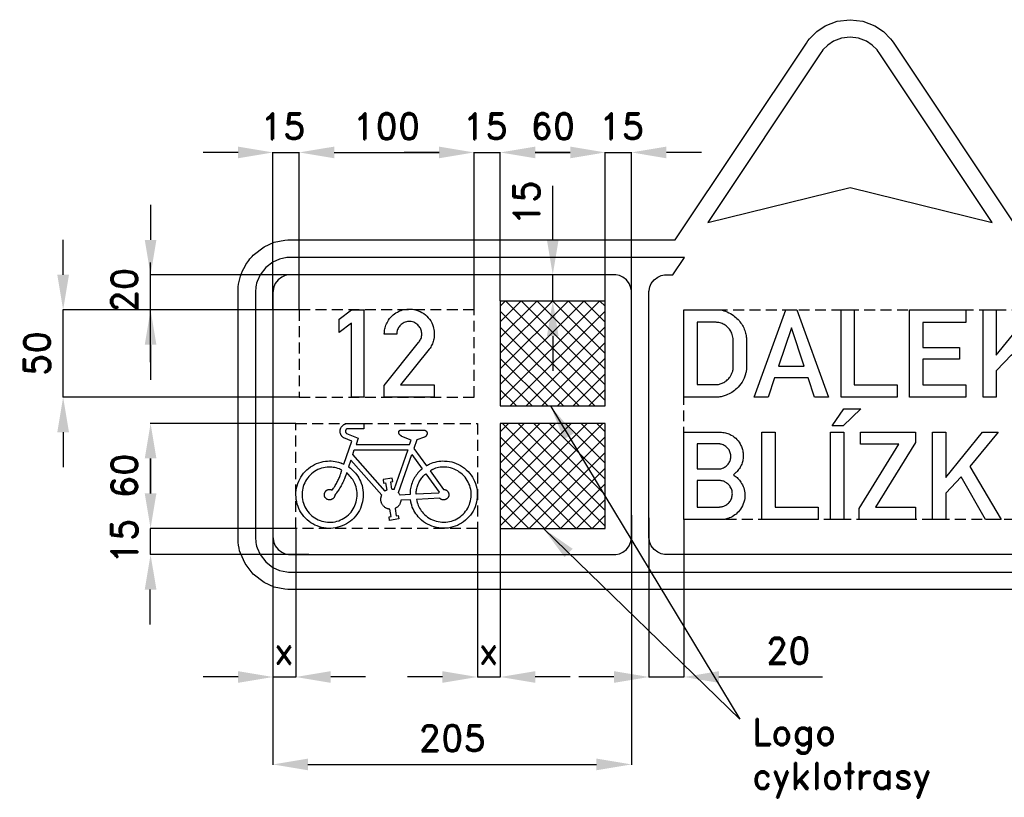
# Model space of a CAD drawing. Header units: millimetres. Extents: x 160 to 3480, y -161 to 860.
# Tile 9 of 12: x 2596 to 3159, y -124 to 321. Entities that reach past the tile are written whole.
import ezdxf

# ---------------------------------------------------------------- set-up
doc = ezdxf.new("R2010")
doc.units = ezdxf.units.MM
doc.header["$LTSCALE"] = 5
doc.linetypes.add('ČÁRKOVANÁX2', pattern=[1.5, 1, -0.5])
doc.layers.add('Kóty', color=2, linetype='Continuous')
doc.layers.add('Značka', color=7, linetype='Continuous')
doc.styles.get("Standard").update_dxf_attribs({"font": 'romand.shx', "height": 15})
doc.dimstyles.get("Standard").update_dxf_attribs({"dimtxt": 15, "dimasz": 20, "dimexe": 0.18, "dimexo": 0.0625, "dimgap": 7.5, "dimtad": 1, "dimdec": 0, "dimzin": 0, "dimdsep": 46, "dimtxsty": 'Standard', "dimcen": 0.09, "dimadec": 0, "dimazin": 0, "dimtfac": 1, "dimtdec": 0, "dimtofl": 0, "dimtmove": 0, "dimatfit": 3, "dimfxl": 1, "dimtolj": 1, "dimtzin": 0, "dimarcsym": 0})
pattern_1 = [(45, (0, 52.0447), (-4.490128, 4.490128), []), (135, (0, 52.0447), (-4.490128, -4.490128), [])]

# ---------------------------------------------------------------- blocks, each defined once
blk = doc.blocks.new('*D15')
at = {"layer": 'Defpoints', "color": 0, "transparency": 16777216}
for p in [(2620.7, 154.68), (2755.7, 154.68), (2755.64, 104.68)]:
    blk.add_point(p, dxfattribs=at)
at = {"layer": 'Kóty', "color": 0, "lineweight": -2, "transparency": 16777216}
for p, q in [((2620.7, 174.68), (2620.7, 194.68)), ((2755.64, 154.68), (2620.52, 154.68)), ((2755.58, 104.68), (2620.52, 104.68)), ((2620.7, 84.68), (2620.7, 64.68))]:
    blk.add_line(p, q, dxfattribs=at)
at = {"layer": 'Kóty', "color": 0, "transparency": 16777216}
for points in [[(2617.37, 174.68), (2624.04, 174.68), (2620.7, 154.68)], [(2617.37, 84.68), (2624.04, 84.68), (2620.7, 104.68)]]:
    blk.add_solid(points, dxfattribs=at)
at = {"layer": 'Kóty', "color": 0, "transparency": 16777216, "insert": (2605.7, 129.68), "char_height": 15, "attachment_point": 5, "rotation": 90}
blk.add_mtext('\\A1;50', dxfattribs=at)
blk = doc.blocks.new('*D14')
at = {"layer": 'Defpoints', "color": 0, "transparency": 16777216}
for p in [(2855.7, 244.68), (2755.7, 154.74), (2855.7, 154.68)]:
    blk.add_point(p, dxfattribs=at)
at = {"layer": 'Kóty', "color": 0, "lineweight": -2, "transparency": 16777216}
for p, q in [((2755.7, 154.8), (2755.7, 244.86)), ((2775.7, 244.68), (2835.7, 244.68)), ((2855.7, 154.74), (2855.7, 244.86))]:
    blk.add_line(p, q, dxfattribs=at)
at = {"layer": 'Kóty', "color": 0, "transparency": 16777216}
for points in [[(2775.7, 248.01), (2775.7, 241.34), (2755.7, 244.68)], [(2835.7, 248.01), (2835.7, 241.34), (2855.7, 244.68)]]:
    blk.add_solid(points, dxfattribs=at)
at = {"layer": 'Kóty', "color": 0, "transparency": 16777216, "insert": (2805.7, 259.68), "char_height": 15, "attachment_point": 5}
blk.add_mtext('\\A1;100', dxfattribs=at)
blk = doc.blocks.new('*D16')
at = {"layer": 'Defpoints', "color": 0, "transparency": 16777216}
for p in [(2930.7, 244.68), (2870.7, 159.74), (2930.7, 159.68)]:
    blk.add_point(p, dxfattribs=at)
at = {"layer": 'Kóty', "color": 0, "lineweight": -2, "transparency": 16777216}
for p, q in [((2870.7, 159.8), (2870.7, 244.86)), ((2890.7, 244.68), (2910.7, 244.68)), ((2930.7, 159.74), (2930.7, 244.86))]:
    blk.add_line(p, q, dxfattribs=at)
at = {"layer": 'Kóty', "color": 0, "transparency": 16777216}
for points in [[(2890.7, 248.01), (2890.7, 241.34), (2870.7, 244.68)], [(2910.7, 248.01), (2910.7, 241.34), (2930.7, 244.68)]]:
    blk.add_solid(points, dxfattribs=at)
at = {"layer": 'Kóty', "color": 0, "transparency": 16777216, "insert": (2900.7, 259.68), "char_height": 15, "attachment_point": 5}
blk.add_mtext('\\A1;60', dxfattribs=at)
blk = doc.blocks.new('*D17')
at = {"layer": 'Defpoints', "color": 0, "transparency": 16777216}
for p in [(2740.7, 37.32), (2945.7, 37.32), (2945.7, -105.32)]:
    blk.add_point(p, dxfattribs=at)
at = {"layer": 'Kóty', "color": 0, "lineweight": -2, "transparency": 16777216}
for p, q in [((2740.7, 37.26), (2740.7, -105.5)), ((2945.7, 37.26), (2945.7, -105.5)), ((2760.7, -105.32), (2925.7, -105.32))]:
    blk.add_line(p, q, dxfattribs=at)
at = {"layer": 'Kóty', "color": 0, "transparency": 16777216}
for points in [[(2760.7, -101.99), (2760.7, -108.66), (2740.7, -105.32)], [(2925.7, -101.99), (2925.7, -108.66), (2945.7, -105.32)]]:
    blk.add_solid(points, dxfattribs=at)
at = {"layer": 'Kóty', "color": 0, "transparency": 16777216, "insert": (2843.2, -90.32), "char_height": 15, "attachment_point": 5}
blk.add_mtext('\\A1;205', dxfattribs=at)
blk = doc.blocks.new('*D30')
at = {"layer": 'Defpoints', "color": 0, "transparency": 16777216}
for p in [(2955.7, 35.82), (2975.7, 34.68), (2975.7, -55.32)]:
    blk.add_point(p, dxfattribs=at)
at = {"layer": 'Kóty', "color": 0, "lineweight": -2, "transparency": 16777216}
for p, q in [((2955.7, 35.75), (2955.7, -55.5)), ((2975.7, 34.61), (2975.7, -55.5)), ((2935.7, -55.32), (2915.7, -55.32)), ((2995.7, -55.32), (3054.99, -55.32))]:
    blk.add_line(p, q, dxfattribs=at)
at = {"layer": 'Kóty', "color": 0, "transparency": 16777216}
for points in [[(2935.7, -51.99), (2935.7, -58.66), (2955.7, -55.32)], [(2995.7, -51.99), (2995.7, -58.66), (2975.7, -55.32)]]:
    blk.add_solid(points, dxfattribs=at)
at = {"layer": 'Kóty', "color": 0, "transparency": 16777216, "insert": (3035.34, -40.32), "char_height": 15, "attachment_point": 5}
blk.add_mtext('\\A1;20', dxfattribs=at)

msp = doc.modelspace()

# ---------------------------------------------------------------- hatches: boundary and pattern name
at = {"layer": 'Značka'}
h = msp.add_hatch(dxfattribs=at)
h.set_pattern_fill('ANSI37', color=256, scale=2)
h.set_pattern_definition(pattern_1)
h.paths.add_polyline_path([(2930.7, 159.68), (2870.7, 159.68), (2870.7, 99.68), (2930.7, 99.68)])
h = msp.add_hatch(dxfattribs=at)
h.set_pattern_fill('ANSI37', color=256, scale=2)
h.set_pattern_definition(pattern_1)
h.paths.add_polyline_path([(2930.7, 89.68), (2870.7, 89.68), (2870.7, 29.68), (2930.7, 29.68)])

# ---------------------------------------------------------------- linework, layer by layer
at = {"layer": 'Kóty'}
for p, q in [((2720.7, 244.68), (2700.7, 244.68)), ((2740.7, 154.74), (2740.7, 244.86)), ((2755.7, 154.74), (2755.7, 244.86)), ((2775.7, 244.68), (2795.7, 244.68)), ((2835.7, 244.68), (2815.7, 244.68)), ((2855.7, 154.74), (2855.7, 244.86)), ((2870.7, 159.74), (2870.7, 244.86)), ((2910.7, 244.68), (2890.7, 244.68)), ((2930.7, 159.8), (2930.7, 244.86)), ((2945.7, 159.8), (2945.7, 244.86)), ((2985.7, 244.68), (2965.7, 244.68)), ((2900.7, 194.68), (2900.7, 225.57)), ((2670.7, 214.68), (2670.7, 194.68)), ((2670.7, 124.68), (2670.7, 181.82)), ((2755.58, 174.68), (2670.52, 174.68)), ((2900.76, 174.68), (2900.88, 174.68)), ((2900.76, 159.68), (2900.88, 159.68)), ((2755.58, 154.68), (2670.52, 154.68)), ((2900.7, 139.68), (2900.7, 119.68)), ((2670.7, 134.68), (2670.7, 114.68)), ((2755.64, 104.68), (2670.52, 104.68)), ((2753.76, 89.68), (2670.52, 89.68)), ((2670.7, 49.68), (2670.7, 69.68)), ((2670.7, 49.68), (2670.7, 69.68)), ((2670.7, 69.68), (2670.7, 49.68)), ((2740.7, 37.32), (2740.7, -55.5)), ((2753.76, 29.68), (2670.52, 29.68)), ((2753.7, 29.68), (2670.52, 29.68)), ((2753.7, 29.61), (2753.7, -55.5)), ((2857.58, 29.61), (2857.58, -55.5)), ((2870.7, 29.61), (2870.7, -55.5)), ((2761.21, 14.68), (2670.52, 14.68)), ((2670.32, -5.32), (2670.32, -25.32)), ((2720.7, -55.32), (2700.7, -55.32)), ((2793.7, -55.32), (2773.7, -55.32)), ((2837.58, -55.32), (2817.58, -55.32)), ((2910.7, -55.32), (2890.7, -55.32))]:
    msp.add_line(p, q, dxfattribs=at)
for points in [[(2740.7, 244.68), (2755.7, 244.68)], [(2855.7, 244.68), (2870.7, 244.68)], [(2930.7, 244.68), (2945.7, 244.68)], [(2900.7, 159.68), (2900.7, 174.68)], [(2620.7, 104.68), (2620.7, 154.68)], [(2755.7, 154.68), (2740.7, 154.68)], [(2899.58, 99.47), (3007.6, -79.51)], [(2670.7, 14.68), (2670.7, 29.68)], [(2895.42, 29.54), (3007.6, -79.51)], [(2740.7, -55.32), (2753.7, -55.32)], [(2857.58, -55.32), (2870.7, -55.32)], [(2955.7, -55.32), (2975.7, -55.32)]]:
    msp.add_lwpolyline(points, dxfattribs=at)
for points in [[(2720.7, 248.01), (2720.7, 241.34), (2740.7, 244.68)], [(2775.7, 248.01), (2775.7, 241.34), (2755.7, 244.68)], [(2835.7, 248.01), (2835.7, 241.34), (2855.7, 244.68)], [(2890.7, 248.01), (2890.7, 241.34), (2870.7, 244.68)], [(2910.7, 248.01), (2910.7, 241.34), (2930.7, 244.68)], [(2965.7, 248.01), (2965.7, 241.34), (2945.7, 244.68)], [(2667.37, 194.68), (2674.04, 194.68), (2670.7, 174.68)], [(2897.37, 194.68), (2904.04, 194.68), (2900.7, 174.68)], [(2897.37, 139.68), (2904.04, 139.68), (2900.7, 159.68)], [(2667.37, 134.68), (2674.04, 134.68), (2670.7, 154.68)], [(2907, 80.6), (2912.72, 84.02), (2899.58, 99.47)], [(2667.37, 69.68), (2674.04, 69.68), (2670.7, 89.68)], [(2667.37, 69.68), (2674.04, 69.68), (2670.7, 89.68)], [(2667.37, 49.68), (2674.04, 49.68), (2670.7, 29.68)], [(2667.37, 49.68), (2674.04, 49.68), (2670.7, 29.68)], [(2907.43, 13.21), (2912.08, 17.99), (2895.42, 29.54)], [(2667.37, -5.32), (2674.04, -5.32), (2670.7, 14.68)], [(2720.7, -51.99), (2720.7, -58.66), (2740.7, -55.32)], [(2773.7, -51.99), (2773.7, -58.66), (2753.7, -55.32)], [(2837.58, -51.99), (2837.58, -58.66), (2857.58, -55.32)], [(2890.7, -51.99), (2890.7, -58.66), (2870.7, -55.32)]]:
    msp.add_solid(points, dxfattribs=at)
at = {"layer": 'Značka', "color": 3}
for points in [[(3390.7, -5.32), (2750.7, -5.32), (2749.13, -5.26), (2747.57, -5.16), (2741.43, -3.9), (2735.7, -1.3), (2729.46, 3.42), (2724.72, 9.68), (2722.09, 15.41, -0.061163), (2720.87, 21.54), (2720.76, 23.11), (2720.7, 24.68), (2720.7, 164.68), (2720.76, 166.25), (2720.87, 167.82, -0.05575), (2722.13, 173.95, -0.056188), (2724.72, 179.68, -0.069621), (2729.45, 185.92), (2735.7, 190.66), (2741.43, 193.29), (2747.57, 194.52), (2749.13, 194.62), (2750.7, 194.68), (2970.7, 194.68), (3045.74, 307.24), (3046.6, 308.43), (3047.49, 309.61), (3051.62, 313.79), (3056.55, 317.05), (3063.39, 319.75), (3070.7, 320.6), (3078, 319.74), (3084.86, 317.05), (3089.81, 313.81), (3093.91, 309.61), (3094.8, 308.44), (3095.66, 307.24)], [(3390.7, 14.68), (2965.7, 14.68), (2965.18, 14.7), (2964.66, 14.73), (2962.61, 15.15), (2960.7, 16.02), (2958.62, 17.59), (2957.04, 19.68), (2956.16, 21.59), (2955.76, 23.63), (2955.72, 24.16), (2955.7, 24.68), (2955.7, 164.68), (2955.72, 165.2), (2955.76, 165.73), (2956.18, 167.77), (2957.04, 169.68), (2958.62, 171.76), (2960.7, 173.34), (2962.61, 174.22), (2964.66, 174.63), (2965.18, 174.66), (2965.7, 174.68), (2969.39, 174.68), (2976.05, 184.68), (2750.7, 184.68), (2749.66, 184.64), (2748.61, 184.57), (2744.52, 183.73), (2740.7, 182), (2736.54, 178.85), (2733.38, 174.68), (2731.63, 170.86, 0.061153), (2730.81, 166.77), (2730.74, 165.73), (2730.7, 164.68), (2730.7, 24.68), (2730.74, 23.63), (2730.81, 22.59, 0.055709), (2731.65, 18.5), (2733.38, 14.68), (2736.53, 10.52), (2740.7, 7.36), (2744.52, 5.6), (2748.61, 4.79), (2749.66, 4.72), (2750.7, 4.68), (3390.7, 4.68)], [(2804.37, 104.68), (2804.37, 111.36), (2823.93, 135.97), (2824.22, 136.34, 0.012133), (2824.49, 136.71, 0.082995), (2825.55, 138.93, 0.094405), (2825.78, 141.38, 0.092133), (2825.27, 143.6, 0.084038), (2824.01, 145.53, 0.098136), (2821.8, 147.26, 0.106057), (2819.11, 147.97, 0.10617), (2816.37, 147.63, 0.09995), (2813.97, 146.22, 0.083716), (2812.48, 144.49, 0.091647), (2811.68, 142.4, 0.026154), (2811.56, 141.62, 0.008691), (2811.49, 140.84), (2804.37, 140.84, -0.003383), (2804.39, 141.52, -0.010138), (2804.43, 142.19, -0.059421), (2805.02, 145.19, -0.058237), (2806.3, 147.99, -0.072154), (2808.68, 151.07, -0.072223), (2811.82, 153.34, -0.061479), (2814.84, 154.58, -0.05994), (2818.08, 155.06, -0.083065), (2822.7, 154.52, -0.087045), (2826.89, 152.48, -0.087764), (2830.25, 149.25, -0.087797), (2832.3, 145.08, -0.068483), (2832.94, 141.53, -0.062421), (2832.63, 137.92, -0.050692), (2831.85, 135.23, -0.061843), (2830.5, 132.81, -0.008331), (2830.24, 132.45), (2829.96, 132.09), (2813.72, 111.81), (2832.92, 111.81), (2832.92, 104.68), (2804.37, 104.68)], [(2975.7, 104.68), (2975.7, 154.67), (2994.22, 154.67), (2994.82, 154.67, -0.008865), (2995.41, 154.66, -0.074826), (2999.5, 153.85, -0.064093), (3003.26, 151.94, -0.052011), (3006.03, 149.77, -0.052251), (3008.28, 147.09, -0.046292), (3009.87, 144.33, -0.045146), (3010.93, 141.33, -0.019267), (3011.23, 139.99, -0.018624), (3011.44, 138.63), (3011.47, 138.35), (3011.5, 138.06), (3011.5, 121.8), (3011.5, 121.57), (3011.49, 121.34, -0.035133), (3011.3, 119.58, -0.027893), (3010.89, 117.86, -0.067003), (3008.96, 113.38, -0.074005), (3005.88, 109.62, -0.055395), (3003.07, 107.43, -0.049336), (2999.87, 105.86, -0.035147), (2997.52, 105.12, -0.041154), (2995.09, 104.74, -0.006179), (2994.64, 104.71), (2994.18, 104.68), (2975.7, 104.68)], [(2983.3, 147.53), (2983.3, 111.88), (2993.63, 111.88), (2994, 111.88, 0.009065), (2994.36, 111.88, 0.064936), (2996.49, 112.26, 0.055473), (2998.48, 113.13, 0.060193), (3000.5, 114.54, 0.064201), (3002.1, 116.39, 0.046757), (3002.99, 117.96, 0.042309), (3003.59, 119.66, 0.02117), (3003.77, 120.46, 0.026444), (3003.88, 121.27), (3003.9, 121.51), (3003.92, 121.76), (3003.92, 137.75), (3003.89, 138.02), (3003.86, 138.3, 0.038408), (3003.57, 139.82, 0.037907), (3003.05, 141.29, 0.064346), (3001.73, 143.56, 0.06686), (2999.85, 145.43, 0.069127), (2997.61, 146.79, 0.07839), (2995.1, 147.44, 0.01251), (2994.6, 147.49), (2994.1, 147.53), (2983.3, 147.53)], [(2827.19, 85.93), (2827.28, 85.91), (2827.38, 85.89), (2827.39, 85.88), (2827.41, 85.88), (2827.49, 85.85), (2827.56, 85.83), (2827.65, 85.79), (2827.73, 85.75), (2827.82, 85.71), (2827.9, 85.66), (2827.98, 85.61), (2828.06, 85.55), (2828.15, 85.48), (2828.24, 85.4), (2828.32, 85.32), (2828.4, 85.23), (2828.48, 85.13), (2828.54, 85.03), (2828.6, 84.93), (2828.66, 84.82), (2828.71, 84.71), (2828.75, 84.6), (2828.79, 84.49), (2828.82, 84.37), (2828.84, 84.25), (2828.85, 84.14), (2828.86, 84.02, -0.014341), (2828.86, 83.9), (2828.84, 83.74), (2828.82, 83.58), (2828.78, 83.42), (2828.72, 83.26), (2828.66, 83.11), (2828.58, 82.97), (2828.49, 82.83), (2828.4, 82.7), (2828.32, 82.59), (2828.23, 82.49), (2828.14, 82.4), (2828.04, 82.31), (2827.94, 82.23), (2827.83, 82.16), (2827.75, 82.1), (2827.65, 82.05), (2827.63, 82.04), (2827.61, 82.03), (2827.49, 81.97), (2827.37, 81.92), (2822.95, 80.24), (2821.27, 75.44), (2828.45, 65.5), (2828.5, 65.53), (2828.55, 65.55), (2828.74, 65.66), (2828.93, 65.76), (2829.17, 65.89), (2829.41, 66.02), (2829.65, 66.15), (2829.89, 66.27), (2830.14, 66.39), (2830.38, 66.51), (2831.38, 66.94), (2832.4, 67.31), (2833.44, 67.62), (2834.5, 67.86), (2835.58, 68.05), (2836.67, 68.16), (2837.76, 68.21), (2838.86, 68.2), (2840.22, 68.13), (2841.57, 67.96), (2842.91, 67.69), (2844.22, 67.32), (2845.51, 66.86), (2846.75, 66.29), (2847.94, 65.63), (2849.09, 64.9), (2850.2, 64.1), (2851.25, 63.23), (2852.23, 62.29), (2853.14, 61.27), (2853.97, 60.19), (2854.72, 59.05), (2855.37, 57.85), (2855.95, 56.62), (2856.46, 55.35), (2856.88, 54.05), (2857.2, 52.73), (2857.42, 51.38), (2857.54, 50.02), (2857.56, 48.66), (2857.47, 47.3), (2857.29, 45.95), (2857.05, 44.61), (2856.7, 43.29), (2856.27, 42), (2855.73, 40.75), (2855.1, 39.53), (2854.39, 38.37), (2853.58, 37.27), (2852.71, 36.23), (2851.78, 35.23), (2850.78, 34.3), (2849.72, 33.44), (2848.59, 32.68), (2847.42, 31.99), (2846.19, 31.39), (2844.92, 30.89), (2843.62, 30.48), (2842.3, 30.14), (2840.96, 29.89), (2839.6, 29.74), (2838.24, 29.7), (2836.88, 29.74), (2835.52, 29.9), (2834.19, 30.16), (2832.87, 30.51), (2831.57, 30.93), (2830.31, 31.44), (2829.09, 32.04), (2827.92, 32.73), (2826.79, 33.51), (2825.73, 34.37), (2824.74, 35.3), (2823.81, 36.31), (2823.1, 37.14), (2822.44, 38.01), (2821.83, 38.93), (2821.28, 39.88), (2820.79, 40.85), (2820.37, 41.85), (2820.02, 42.88), (2819.73, 43.92), (2819.66, 44.19), (2819.6, 44.45), (2819.55, 44.66), (2819.51, 44.88), (2819.5, 44.93), (2819.48, 44.98), (2819.28, 46.05), (2813.86, 45.78), (2813.82, 45.48), (2813.78, 45.18), (2813.76, 45.12), (2813.75, 45.07), (2813.7, 44.83), (2813.63, 44.6), (2813.53, 44.31), (2813.42, 44.03), (2813.29, 43.76), (2813.15, 43.49), (2812.99, 43.23), (2812.82, 42.98), (2812.64, 42.74), (2812.44, 42.5), (2812.24, 42.28), (2812.02, 42.06), (2811.79, 41.87), (2811.55, 41.68), (2811.35, 41.55), (2811.15, 41.42), (2811.09, 41.39), (2811.04, 41.37), (2810.78, 41.22), (2810.5, 41.09), (2811.18, 36.87), (2812.29, 37.05), (2812.61, 35.07), (2807.43, 34.24), (2807.11, 36.22), (2808.22, 36.39), (2807.54, 40.61), (2807.28, 40.65), (2807.01, 40.69), (2806.96, 40.71), (2806.9, 40.72), (2806.69, 40.76), (2806.48, 40.82), (2806.22, 40.9), (2805.97, 41), (2805.72, 41.11), (2805.48, 41.23), (2805.24, 41.37), (2805.01, 41.51), (2804.73, 41.7), (2804.46, 41.91), (2804.2, 42.13), (2803.96, 42.37), (2803.74, 42.62), (2803.53, 42.89), (2803.34, 43.17), (2803.16, 43.46), (2803, 43.76), (2802.85, 44.07), (2802.73, 44.38), (2802.62, 44.7), (2802.54, 45.03), (2802.47, 45.37), (2802.43, 45.7), (2802.4, 46.04), (2802.39, 46.31), (2802.4, 46.59), (2802.41, 46.86), (2802.44, 47.13), (2802.48, 47.4), (2802.54, 47.66), (2802.6, 47.87), (2802.67, 48.08), (2802.68, 48.13), (2802.7, 48.18), (2802.8, 48.43), (2802.9, 48.68), (2785.21, 68.67), (2783.91, 64.86), (2784.77, 64.22), (2784.81, 64.19), (2784.85, 64.15), (2785.02, 64.02), (2785.19, 63.89), (2785.4, 63.72), (2785.61, 63.55), (2786.41, 62.85), (2787.17, 62.09), (2787.88, 61.3), (2788.54, 60.46), (2789.16, 59.58), (2789.72, 58.66), (2790.22, 57.71), (2790.68, 56.73), (2791.19, 55.49), (2791.62, 54.22), (2791.95, 52.93), (2792.18, 51.61), (2792.32, 50.27), (2792.35, 48.93, -0.019459), (2792.29, 47.59), (2792.13, 46.26), (2791.91, 44.94), (2791.6, 43.63), (2791.2, 42.36), (2790.69, 41.11), (2790.11, 39.91), (2789.43, 38.75), (2788.67, 37.65), (2787.83, 36.6), (2786.94, 35.59), (2785.99, 34.65), (2784.97, 33.78), (2783.89, 32.99), (2782.75, 32.28), (2781.57, 31.66), (2780.34, 31.12), (2779.08, 30.67), (2777.79, 30.29), (2776.49, 29.99), (2775.16, 29.79), (2773.82, 29.69), (2772.48, 29.69), (2771.15, 29.79), (2769.82, 29.98), (2768.51, 30.27), (2767.22, 30.62), (2765.95, 31.06), (2764.72, 31.59), (2763.53, 32.21), (2762.39, 32.91), (2761.31, 33.7), (2760.29, 34.57), (2759.33, 35.5), (2758.41, 36.49), (2757.57, 37.53), (2756.81, 38.63), (2756.13, 39.79), (2755.53, 40.99), (2755.03, 42.23), (2754.62, 43.5), (2754.3, 44.8), (2754.04, 46.12), (2753.87, 47.45), (2753.81, 48.79, -0.018681), (2753.84, 50.13), (2753.97, 51.46), (2754.2, 52.78), (2754.53, 54.08), (2754.94, 55.36), (2755.42, 56.61), (2755.98, 57.83), (2756.63, 59), (2757.37, 60.12), (2758.18, 61.19), (2759.08, 62.18), (2760.04, 63.11), (2761.07, 63.98), (2762.13, 64.79), (2763.25, 65.52), (2764.42, 66.17), (2765.64, 66.73), (2766.89, 67.2), (2768.18, 67.58), (2769.49, 67.86), (2770.82, 68.06), (2771.89, 68.17), (2772.97, 68.23), (2774.05, 68.22), (2775.12, 68.14), (2776.18, 68), (2777.23, 67.79), (2778.26, 67.51), (2779.27, 67.17), (2779.52, 67.08), (2779.77, 66.98), (2779.97, 66.91), (2780.17, 66.83), (2780.22, 66.81), (2780.27, 66.79), (2781.26, 66.37), (2785.75, 79.55), (2781.22, 81.4), (2781.03, 81.53), (2780.85, 81.65), (2780.82, 81.68), (2780.78, 81.71), (2780.65, 81.82), (2780.52, 81.94), (2780.36, 82.09), (2780.21, 82.26), (2780.07, 82.43), (2779.94, 82.6), (2779.81, 82.79), (2779.7, 82.98), (2779.57, 83.22), (2779.45, 83.47), (2779.35, 83.73), (2779.27, 83.99), (2779.2, 84.26), (2779.15, 84.54), (2779.12, 84.81), (2779.11, 85.09), (2779.11, 85.36), (2779.12, 85.64), (2779.15, 85.91), (2779.21, 86.19), (2779.27, 86.45), (2779.36, 86.72), (2779.46, 86.97), (2779.58, 87.22), (2779.71, 87.47), (2779.85, 87.7), (2780.01, 87.93), (2780.18, 88.15), (2780.37, 88.35), (2780.57, 88.54), (2780.78, 88.72), (2781, 88.89), (2781.19, 89.01), (2781.38, 89.13), (2781.57, 89.24), (2781.77, 89.33), (2781.97, 89.42), (2782.18, 89.49), (2782.39, 89.55), (2782.61, 89.6), (2782.66, 89.61), (2782.72, 89.63), (2782.76, 89.63), (2782.8, 89.64), (2782.81, 89.64), (2782.82, 89.64), (2783.04, 89.68), (2792.57, 89.68), (2792.57, 86.68), (2783.46, 86.68), (2783.39, 86.67), (2783.32, 86.66), (2783.31, 86.66), (2783.29, 86.66), (2783.24, 86.64), (2783.18, 86.63), (2783.11, 86.61), (2783.05, 86.58), (2782.98, 86.55), (2782.92, 86.52), (2782.86, 86.48), (2782.79, 86.44), (2782.72, 86.39), (2782.65, 86.34), (2782.58, 86.28), (2782.52, 86.22), (2782.46, 86.15), (2782.41, 86.08), (2782.36, 86), (2782.31, 85.92), (2782.27, 85.84), (2782.24, 85.76), (2782.21, 85.68), (2782.18, 85.59), (2782.16, 85.51), (2782.15, 85.42), (2782.14, 85.33), (2782.13, 85.24), (2782.13, 85.15), (2782.14, 85.06), (2782.15, 84.97), (2782.17, 84.88), (2782.19, 84.8), (2782.22, 84.71), (2782.25, 84.63), (2782.29, 84.55), (2782.33, 84.48), (2782.36, 84.42), (2782.4, 84.36), (2782.44, 84.3), (2782.49, 84.25), (2782.54, 84.2), (2782.58, 84.16), (2782.62, 84.12), (2782.63, 84.11), (2782.64, 84.1), (2782.7, 84.05), (2782.76, 84.01), (2789.5, 81.26), (2788.24, 77.57), (2818.84, 77.57), (2819.73, 80.11), (2814.43, 82.3), (2814.31, 82.36), (2814.18, 82.42), (2814.16, 82.43), (2814.14, 82.44), (2814.04, 82.5), (2813.95, 82.55), (2813.84, 82.63), (2813.73, 82.71), (2813.62, 82.8), (2813.52, 82.89), (2813.42, 82.98), (2813.32, 83.08), (2813.21, 83.21), (2813.1, 83.34), (2813, 83.48), (2812.9, 83.62), (2812.82, 83.77), (2812.75, 83.93), (2812.7, 84.09), (2812.65, 84.26), (2812.63, 84.35), (2812.62, 84.44), (2812.61, 84.53), (2812.6, 84.62), (2812.6, 84.72), (2812.61, 84.81), (2812.62, 84.9), (2812.64, 84.99), (2812.67, 85.08), (2812.7, 85.17), (2812.74, 85.25), (2812.79, 85.33), (2812.84, 85.41), (2812.9, 85.48), (2812.96, 85.55), (2813.03, 85.61), (2813.09, 85.66), (2813.15, 85.71), (2813.21, 85.75), (2813.27, 85.79), (2813.34, 85.82), (2813.41, 85.85), (2813.48, 85.88), (2813.55, 85.9), (2813.57, 85.9), (2813.59, 85.9), (2813.6, 85.91), (2813.62, 85.91), (2813.64, 85.92), (2813.66, 85.92), (2813.68, 85.92), (2813.7, 85.93), (2827.19, 85.93)], [(2975.7, 34.68), (2975.7, 84.68), (2996.24, 84.68), (2996.76, 84.66, -0.006991), (2997.27, 84.63, -0.05352), (3000.09, 84.15, -0.058863), (3002.75, 83.04, -0.084103), (3006.04, 80.54, -0.083989), (3008.32, 77.11, -0.052897), (3009.21, 74.71, -0.048078), (3009.59, 72.18, -0.047681), (3009.53, 69.6, -0.051696), (3008.97, 67.08, -0.057806), (3007.8, 64.48, -0.056928), (3006.07, 62.21, -0.019037), (3005.42, 61.55, -0.019188), (3004.72, 60.94), (3004.35, 60.65), (3003.96, 60.36), (3004.48, 59.99), (3004.98, 59.61, -0.045532), (3007.05, 57.71, -0.053987), (3008.71, 55.42, -0.077436), (3010.19, 51.84, -0.07632), (3010.53, 47.95, -0.084936), (3009.65, 43.62, -0.082721), (3007.4, 39.81, -0.067285), (3004.85, 37.33, -0.067555), (3001.75, 35.62, -0.045472), (2999.56, 34.94, -0.048767), (2997.3, 34.68, -0.007086), (2996.87, 34.67), (2996.45, 34.68), (2975.7, 34.68)], [(2983.31, 77.96), (2983.31, 63.69), (2995.3, 63.69, 0.005314), (2995.77, 63.69, 0.016033), (2996.23, 63.72, 0.091636), (2998.37, 64.32, 0.080743), (3000.22, 65.62, 0.081317), (3001.64, 67.39, 0.086102), (3002.4, 69.5, 0.087475), (3002.47, 71.81, 0.085851), (3001.76, 74.01, 0.081938), (3000.48, 75.83, 0.078653), (2998.7, 77.15, 0.046721), (2997.58, 77.65, 0.054005), (2996.4, 77.91), (2996.15, 77.94), (2995.89, 77.96), (2983.31, 77.96)], [(2776.06, 48.64), (2776.04, 48.48), (2776.01, 48.31), (2776, 48.28), (2775.99, 48.24), (2775.96, 48.11), (2775.92, 47.98), (2775.86, 47.82), (2775.79, 47.67), (2775.71, 47.51), (2775.62, 47.37), (2775.52, 47.23), (2775.42, 47.09), (2775.28, 46.93), (2775.13, 46.78), (2774.97, 46.63), (2774.8, 46.51), (2774.62, 46.39), (2774.44, 46.29), (2774.24, 46.2), (2774.04, 46.13), (2773.84, 46.07), (2773.63, 46.02), (2773.42, 45.98), (2773.21, 45.97), (2772.99, 45.97), (2772.78, 45.98), (2772.57, 46.01), (2772.36, 46.06), (2772.16, 46.12), (2771.96, 46.19), (2771.76, 46.27), (2771.57, 46.37), (2771.39, 46.49), (2771.22, 46.61), (2771.06, 46.75), (2770.91, 46.9), (2770.77, 47.06), (2770.64, 47.23), (2770.52, 47.41), (2770.41, 47.59), (2770.32, 47.79), (2770.25, 47.98), (2770.19, 48.19), (2770.14, 48.4), (2770.1, 48.61), (2770.08, 48.82), (2770.08, 49.03), (2770.09, 49.24), (2770.12, 49.46), (2770.16, 49.66), (2770.22, 49.87), (2770.29, 50.07), (2770.38, 50.27), (2770.47, 50.46), (2770.58, 50.64), (2770.71, 50.81), (2770.84, 50.98), (2770.99, 51.13), (2771.15, 51.27), (2771.32, 51.4), (2771.5, 51.52), (2771.68, 51.63), (2771.87, 51.72), (2772.07, 51.8), (2772.27, 51.86), (2772.48, 51.91), (2772.69, 51.94), (2772.91, 51.96), (2773.08, 51.97), (2773.25, 51.97), (2773.42, 51.96), (2773.59, 51.93), (2773.76, 51.9), (2773.92, 51.86), (2774.05, 51.81), (2774.18, 51.76), (2774.21, 51.75), (2774.24, 51.74), (2774.39, 51.67), (2774.54, 51.59), (2774.92, 52.11), (2775.28, 52.63), (2775.36, 52.74), (2775.43, 52.84), (2775.71, 53.27), (2775.99, 53.7), (2776.33, 54.24), (2776.65, 54.79), (2776.97, 55.35), (2777.28, 55.91), (2777.57, 56.48), (2777.85, 57.06), (2778.13, 57.63), (2778.4, 58.21), (2778.66, 58.8), (2778.9, 59.39), (2779.14, 59.99), (2779.36, 60.59), (2779.52, 61.07), (2779.68, 61.56), (2779.72, 61.68), (2779.75, 61.81), (2779.94, 62.42), (2780.12, 63.03), (2779.33, 63.39), (2779.29, 63.41), (2779.25, 63.43), (2779.09, 63.49), (2778.93, 63.56), (2778.73, 63.64), (2778.52, 63.72), (2777.7, 64.01), (2776.87, 64.25), (2776.02, 64.44), (2775.16, 64.58), (2774.29, 64.67), (2773.42, 64.71), (2772.55, 64.69), (2771.67, 64.63), (2770.59, 64.51), (2769.52, 64.31), (2768.46, 64.04), (2767.43, 63.68), (2766.43, 63.26), (2765.46, 62.76), (2764.53, 62.19), (2763.65, 61.55), (2762.79, 60.88), (2761.98, 60.15), (2761.23, 59.36), (2760.54, 58.52), (2759.91, 57.63), (2759.35, 56.69), (2758.86, 55.72), (2758.43, 54.72), (2758.06, 53.69), (2757.76, 52.65), (2757.53, 51.58), (2757.39, 50.5), (2757.32, 49.41, 0.020384), (2757.33, 48.32), (2757.42, 47.24), (2757.59, 46.16), (2757.81, 45.09), (2758.1, 44.05), (2758.47, 43.02), (2758.92, 42.03), (2759.43, 41.06), (2760.01, 40.14), (2760.66, 39.27), (2761.37, 38.44), (2762.12, 37.65), (2762.92, 36.91), (2763.77, 36.23), (2764.67, 35.62), (2765.61, 35.07), (2766.59, 34.59), (2767.6, 34.19), (2768.64, 33.85), (2769.69, 33.57), (2770.76, 33.36), (2771.84, 33.23), (2772.93, 33.19), (2774.02, 33.21), (2775.1, 33.32), (2776.18, 33.51), (2777.23, 33.77), (2778.28, 34.08), (2779.3, 34.47), (2780.29, 34.92), (2781.24, 35.46), (2782.15, 36.05), (2783.01, 36.71), (2783.83, 37.44), (2784.59, 38.22), (2785.32, 39.03), (2785.98, 39.89), (2786.58, 40.8), (2787.11, 41.76), (2787.58, 42.74), (2787.96, 43.76), (2788.28, 44.8), (2788.52, 45.86), (2788.7, 46.94), (2788.81, 48.02), (2788.85, 49.11), (2788.8, 50.19), (2788.67, 51.28), (2788.47, 52.35), (2788.19, 53.4), (2787.84, 54.43), (2787.52, 55.25), (2787.16, 56.05), (2786.76, 56.83), (2786.3, 57.58), (2785.81, 58.29), (2785.27, 58.97), (2784.69, 59.62), (2784.07, 60.22), (2783.91, 60.37), (2783.75, 60.52), (2783.62, 60.64), (2783.49, 60.75), (2783.46, 60.78), (2783.42, 60.81), (2782.76, 61.37), (2782.54, 60.68), (2782.31, 59.99), (2782.26, 59.86), (2782.22, 59.72), (2782.02, 59.18), (2781.82, 58.63), (2781.55, 57.96), (2781.27, 57.3), (2780.98, 56.63), (2780.67, 55.98), (2780.35, 55.33), (2780.02, 54.69), (2779.68, 54.05), (2779.33, 53.42), (2778.96, 52.79), (2778.58, 52.17), (2778.19, 51.56), (2777.79, 50.96), (2777.46, 50.49), (2777.12, 50.02), (2777.03, 49.91), (2776.94, 49.79), (2776.51, 49.22), (2776.06, 48.64)], [(2838.24, 51.95), (2838.41, 51.95), (2838.58, 51.94), (2838.61, 51.94), (2838.65, 51.93), (2838.78, 51.91), (2838.91, 51.89), (2839.08, 51.85), (2839.24, 51.8), (2839.4, 51.74), (2839.56, 51.68), (2839.71, 51.6), (2839.86, 51.51), (2840.04, 51.4), (2840.21, 51.27), (2840.37, 51.13), (2840.52, 50.97), (2840.66, 50.81), (2840.78, 50.64), (2840.89, 50.46), (2840.99, 50.27), (2841.08, 50.07), (2841.15, 49.87), (2841.21, 49.67), (2841.26, 49.46), (2841.28, 49.25), (2841.3, 49.04, -0.019632), (2841.29, 48.82), (2841.27, 48.61), (2841.24, 48.4), (2841.2, 48.19), (2841.14, 47.99), (2841.06, 47.79), (2840.97, 47.6), (2840.87, 47.41), (2840.75, 47.23), (2840.62, 47.06), (2840.48, 46.9), (2840.33, 46.75), (2840.17, 46.61), (2840, 46.48), (2839.82, 46.37), (2839.64, 46.27), (2839.44, 46.18), (2839.24, 46.11), (2839.04, 46.05), (2838.83, 46), (2838.62, 45.97), (2838.41, 45.95), (2838.19, 45.95), (2837.98, 45.97), (2837.77, 46), (2837.56, 46.05), (2837.4, 46.09), (2837.23, 46.14), (2837.07, 46.21), (2836.92, 46.28), (2836.77, 46.36), (2836.63, 46.45), (2836.52, 46.53), (2836.41, 46.62), (2836.39, 46.64), (2836.36, 46.66), (2836.24, 46.78), (2836.11, 46.9), (2822.79, 46.23), (2822.98, 45.37), (2823.2, 44.51), (2823.25, 44.34), (2823.3, 44.17), (2823.52, 43.5), (2823.77, 42.84), (2824.13, 42.04), (2824.54, 41.26), (2825, 40.49), (2825.5, 39.76), (2826.05, 39.06), (2826.63, 38.4), (2827.4, 37.59), (2828.21, 36.85), (2829.08, 36.16), (2830, 35.55), (2830.96, 35), (2831.97, 34.53), (2833, 34.13), (2834.06, 33.81), (2835.13, 33.54), (2836.22, 33.34), (2837.32, 33.23), (2838.43, 33.2), (2839.53, 33.24), (2840.63, 33.38), (2841.71, 33.59), (2842.78, 33.88), (2843.83, 34.23), (2844.86, 34.64), (2845.85, 35.13), (2846.8, 35.69), (2847.71, 36.32), (2848.57, 37.02), (2849.38, 37.78), (2850.13, 38.59), (2850.84, 39.44), (2851.48, 40.34), (2852.06, 41.28), (2852.57, 42.26), (2853, 43.28), (2853.36, 44.33), (2853.63, 45.4), (2853.84, 46.49), (2853.98, 47.58), (2854.06, 48.69, 0.020675), (2854.04, 49.79), (2853.95, 50.89), (2853.77, 51.99), (2853.52, 53.06), (2853.18, 54.12), (2852.77, 55.15), (2852.31, 56.15), (2851.78, 57.12), (2851.19, 58.06), (2850.52, 58.94), (2849.79, 59.77), (2849, 60.54), (2848.15, 61.26), (2847.26, 61.91), (2846.33, 62.51), (2845.37, 63.05), (2844.37, 63.52), (2843.34, 63.91), (2842.27, 64.23), (2841.19, 64.46), (2840.1, 64.61), (2838.99, 64.7), (2838.1, 64.72), (2837.21, 64.7), (2836.33, 64.63), (2835.45, 64.5), (2834.58, 64.32), (2833.73, 64.08), (2832.9, 63.78), (2832.09, 63.44), (2831.89, 63.35), (2831.69, 63.25), (2831.53, 63.18), (2831.37, 63.1), (2831.33, 63.08), (2831.29, 63.06), (2830.51, 62.65), (2838.24, 51.95)], [(2983.33, 57.01), (2983.33, 41.88), (2995.35, 41.88), (2995.8, 41.89, 0.010872), (2996.25, 41.91, 0.058722), (2998.05, 42.24, 0.063113), (2999.72, 43, 0.084063), (3001.57, 44.53, 0.085732), (3002.82, 46.58, 0.082245), (3003.38, 48.8, 0.080984), (3003.21, 51.08, 0.088829), (3002.24, 53.45, 0.084246), (3000.51, 55.38, 0.065607), (2998.95, 56.4, 0.080405), (2997.2, 56.93, 0.018365), (2996.7, 56.98), (2996.2, 57.01), (2983.33, 57.01)]]:
    msp.add_lwpolyline(points, format="xyb", dxfattribs=at)
for points in [[(3152.02, 204.68), (3087.34, 301.69), (3086.77, 302.49), (3086.17, 303.27), (3083.42, 306.06), (3080.14, 308.23), (3075.57, 310.03), (3070.7, 310.6), (3065.83, 310.02), (3061.26, 308.23), (3057.96, 306.07), (3055.23, 303.27), (3054.63, 302.49), (3054.06, 301.69), (2989.39, 204.68), (3070.7, 224.68), (3152.02, 204.68)], [(3095.66, 307.24), (3170.7, 194.68)], [(2935.7, 174.68), (2750.7, 174.68), (2750.18, 174.66), (2749.66, 174.63), (2747.61, 174.21), (2745.7, 173.34), (2743.62, 171.77), (2742.04, 169.68), (2741.16, 167.77), (2740.76, 165.73), (2740.72, 165.2), (2740.7, 164.68), (2740.7, 24.68), (2740.72, 24.16), (2740.76, 23.63), (2741.18, 21.59), (2742.04, 19.68), (2743.62, 17.6), (2745.7, 16.02), (2747.61, 15.14), (2749.66, 14.73), (2750.18, 14.7), (2750.7, 14.68), (2935.7, 14.68), (2936.22, 14.7), (2936.75, 14.73), (2938.79, 15.15), (2940.7, 16.02), (2942.78, 17.59), (2944.36, 19.68), (2945.24, 21.59), (2945.65, 23.63), (2945.68, 24.16), (2945.7, 24.68), (2945.7, 164.68), (2945.68, 165.2), (2945.65, 165.73), (2945.23, 167.77), (2944.36, 169.68), (2942.79, 171.76), (2940.7, 173.34), (2938.79, 174.22), (2936.75, 174.63), (2936.22, 174.66), (2935.7, 174.68)], [(2785.59, 104.68), (2785.59, 147.08), (2778.49, 141.74), (2778.49, 149.34), (2785.66, 154.68), (2792.71, 154.68), (2792.71, 104.68), (2785.59, 104.68)], [(3015.88, 104.68), (3034, 154.68), (3040.32, 154.68), (3058.45, 104.68), (3050.42, 104.68), (3046.68, 115.85), (3027.55, 115.85), (3023.88, 104.68), (3015.88, 104.68)], [(3065.53, 104.68), (3065.53, 154.68), (3073.13, 154.68), (3073.13, 111.85), (3097.65, 111.85), (3097.65, 104.68), (3065.53, 104.68)], [(3104.73, 104.68), (3104.73, 154.67), (3136.99, 154.67), (3136.99, 147.46), (3112.32, 147.46), (3112.32, 133.21), (3133.35, 133.21), (3133.35, 126.51), (3112.32, 126.51), (3112.32, 111.78), (3136.94, 111.78), (3136.94, 104.68), (3104.73, 104.68)], [(3146.78, 104.68), (3146.78, 154.68), (3154.33, 154.68), (3154.33, 128.77), (3175.35, 154.68), (3184.29, 154.68), (3168.19, 135.03), (3186.07, 104.68), (3177.13, 104.68), (3163.24, 129.17), (3154.33, 119.78), (3154.33, 104.68), (3146.78, 104.68)], [(3044.48, 122.49), (3037.15, 144.46), (3029.83, 122.49), (3044.48, 122.49)], [(3067.14, 98.07), (3076.96, 98.07), (3066.69, 88.25), (3060.44, 88.25), (3067.14, 98.07)], [(3020.33, 34.68), (3020.33, 84.68), (3027.93, 84.68), (3027.93, 41.85), (3052.45, 41.85), (3052.45, 34.68), (3020.33, 34.68)], [(3059.53, 34.68), (3059.53, 84.67), (3067.11, 84.67), (3067.11, 34.68), (3059.53, 34.68)], [(3075.86, 34.68), (3075.86, 40.96), (3098.63, 77.91), (3076.76, 77.91), (3076.76, 84.68), (3108.07, 84.68), (3108.07, 78.8), (3085.27, 41.85), (3108.07, 41.85), (3108.07, 34.68), (3075.86, 34.68)], [(3117.86, 34.68), (3117.86, 84.68), (3125.41, 84.68), (3125.41, 58.76), (3146.43, 84.68), (3155.37, 84.68), (3139.27, 65.03), (3157.14, 34.68), (3148.21, 34.68), (3134.32, 59.17), (3125.41, 49.78), (3125.41, 34.68), (3117.86, 34.68)], [(2805.11, 55.79), (2805.78, 51.57), (2805.73, 51.54), (2805.68, 51.52), (2805.49, 51.42), (2805.29, 51.32), (2805.11, 51.21), (2804.92, 51.09), (2804.88, 51.06), (2804.83, 51.02), (2786.32, 71.93), (2787.22, 74.57), (2817.8, 74.57), (2809.86, 51.81), (2809.81, 51.83), (2809.75, 51.84), (2809.53, 51.9), (2809.31, 51.96), (2809.08, 52), (2808.86, 52.03), (2808.8, 52.04), (2808.74, 52.04), (2808.06, 56.26), (2809.17, 56.44), (2808.86, 58.41), (2803.68, 57.58), (2804, 55.61), (2805.11, 55.79)], [(2820.07, 71.99), (2826, 63.77), (2825.37, 63.21), (2825.34, 63.19), (2825.31, 63.16), (2825.19, 63.04), (2825.06, 62.93), (2824.91, 62.79), (2824.76, 62.64), (2824.17, 62.05), (2823.61, 61.42), (2823.08, 60.77), (2822.58, 60.1), (2822.11, 59.4), (2821.67, 58.68), (2821.27, 57.94), (2820.89, 57.18), (2820.54, 56.41), (2820.22, 55.63), (2819.94, 54.84), (2819.69, 54.03), (2819.49, 53.21), (2819.33, 52.39), (2819.23, 51.73), (2819.16, 51.06), (2819.15, 50.89), (2819.14, 50.72), (2819.08, 49.88), (2819.06, 49.04), (2813.35, 48.76), (2813.32, 48.83), (2813.28, 48.91), (2813.12, 49.2), (2812.95, 49.48), (2812.76, 49.75), (2812.56, 50.01), (2812.51, 50.07), (2812.45, 50.13), (2820.07, 71.99)], [(2835.66, 50.39), (2835.65, 50.37), (2835.64, 50.34), (2835.59, 50.24), (2835.54, 50.13), (2835.49, 50.03), (2835.46, 49.92), (2835.45, 49.89), (2835.44, 49.86), (2822.56, 49.22), (2822.59, 49.88), (2822.63, 50.55), (2822.65, 50.68), (2822.66, 50.81), (2822.73, 51.34), (2822.81, 51.87), (2822.95, 52.52), (2823.11, 53.16), (2823.3, 53.8), (2823.52, 54.43), (2823.77, 55.05), (2824.05, 55.66), (2824.34, 56.27), (2824.65, 56.86), (2824.99, 57.44), (2825.36, 57.99), (2825.75, 58.53), (2826.17, 59.05), (2826.52, 59.45), (2826.89, 59.83), (2826.99, 59.93), (2827.08, 60.02), (2827.56, 60.48), (2828.06, 60.93), (2835.66, 50.39)]]:
    msp.add_lwpolyline(points, dxfattribs=at)
at = {"layer": 'Značka', "color": 5, "ltscale": 1.25}
for points in [[(2930.7, 159.68), (2870.7, 159.68), (2870.7, 99.68), (2930.7, 99.68), (2930.7, 159.68)], [(2930.7, 89.68), (2870.7, 89.68), (2870.7, 29.68), (2930.7, 29.68), (2930.7, 89.68)]]:
    msp.add_lwpolyline(points, dxfattribs=at)
at = {"layer": 'Značka', "color": 6, "linetype": 'ČÁRKOVANÁX2', "ltscale": 1.25}
for points in [[(2855.7, 154.68), (2755.7, 154.68), (2755.7, 104.68), (2855.7, 104.68), (2855.7, 154.68)], [(2975.7, 34.68), (2975.7, 154.68), (3380.7, 154.68), (3380.7, 34.68), (2975.7, 34.68)], [(2753.82, 29.68), (2753.82, 89.68), (2857.58, 89.68), (2857.58, 29.68), (2753.82, 29.68)]]:
    msp.add_lwpolyline(points, dxfattribs=at)

# ---------------------------------------------------------------- texts
at = {"layer": 'Kóty', "char_height": 15, "attachment_point": 5}
for s, insert in [('\\A1;15', (2746.46, 259.68)), ('\\A1;15', (2862.16, 259.68)), ('\\A1;15', (2940.13, 259.68)), ('\\A1;x', (2746.96, -40.32)), ('\\A1;x', (2864, -40.32))]:
    msp.add_mtext(s, dxfattribs=dict(at, insert=insert))
at = {"layer": 'Kóty', "char_height": 15, "attachment_point": 5, "rotation": 90}
for s, insert in [('\\A1;15', (2885.7, 215.91)), ('\\A1;20', (2655.7, 165.91)), ('\\A1;60', (2655.7, 59.68)), ('\\A1;15', (2655.7, 22.49))]:
    msp.add_mtext(s, dxfattribs=dict(at, insert=insert))
at = {"layer": 'Kóty', "insert": (3014.63, -79.34), "char_height": 15, "attachment_point": 1}
msp.add_mtext_dynamic_manual_height_columns('Logo\\Pcyklotrasy', width=144.3873, gutter_width=100, heights=[0], dxfattribs=at)

# ---------------------------------------------------------------- dimensions: what is measured, and where the dimension line sits
at = {"layer": 'Kóty'}
for base, p1, p2, picture, middle in [((2855.7, 244.68), (2755.7, 154.74), (2855.7, 154.68), '*D14', (2805.7, 259.68)), ((2930.7, 244.68), (2870.7, 159.74), (2930.7, 159.68), '*D16', (2900.7, 259.68)), ((2945.7, -105.32), (2740.7, 37.32), (2945.7, 37.32), '*D17', (2843.2, -90.32)), ((2975.7, -55.32), (2955.7, 35.82), (2975.7, 34.68), '*D30', (3035.34, -40.32))]:
    dim = msp.add_linear_dim(base=base, p1=p1, p2=p2, dimstyle='Standard', dxfattribs=at)
    dim.commit()
    dim.dimension.update_dxf_attribs({"geometry": picture, "text_midpoint": middle})
dim = msp.add_linear_dim(base=(2620.7, 154.68), p1=(2755.64, 104.68), p2=(2755.7, 154.68), angle=90, dimstyle='Standard', dxfattribs=at)
dim.commit()
dim.dimension.update_dxf_attribs({"geometry": '*D15', "text_midpoint": (2605.7, 129.68)})

doc.saveas('drawing.dxf')
